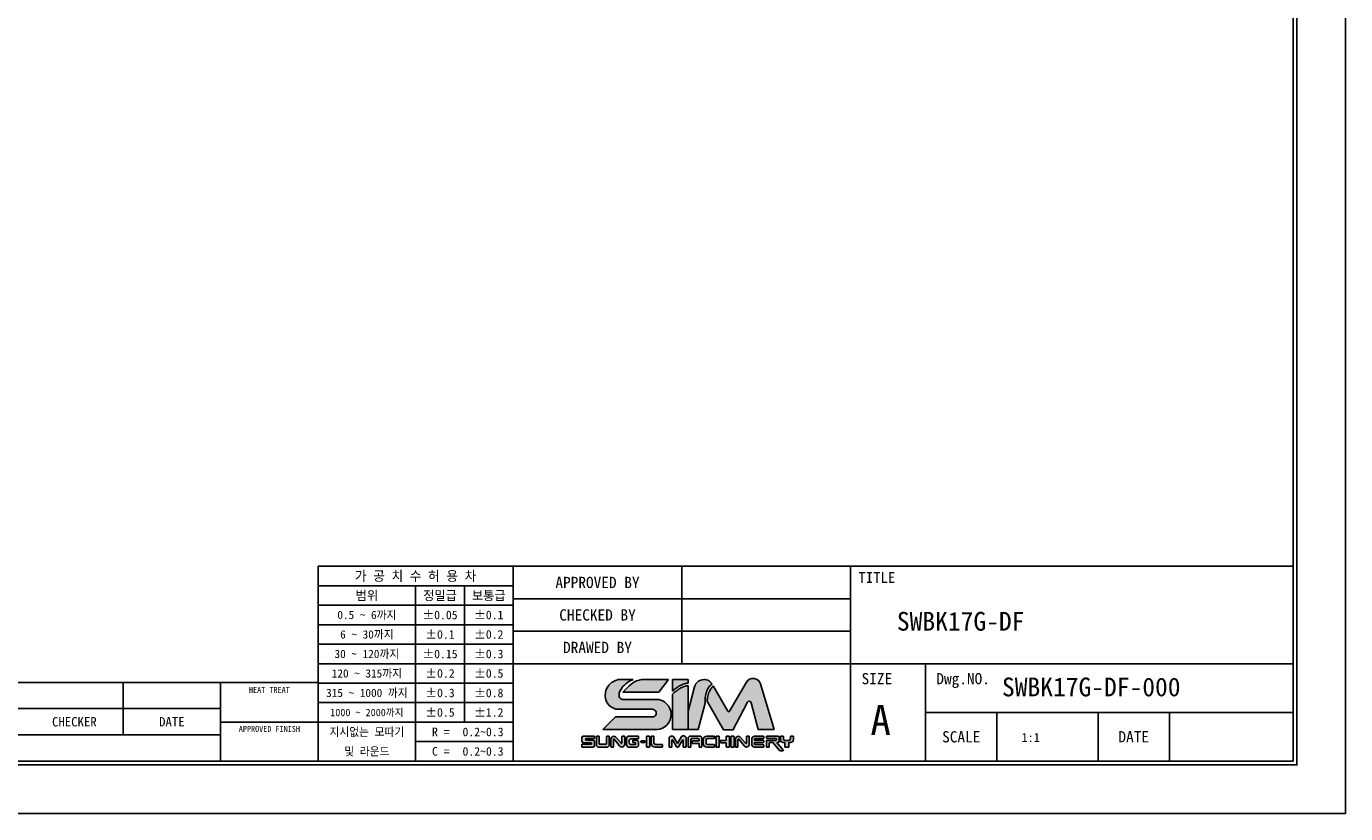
# Model space of a CAD drawing. Header units: millimetres. Extents: x -29 to 5648, y -387 to 3949.
# Tile 3 of 5: x 264 to 646, y 0 to 229. Entities that reach past the tile are written whole.
import ezdxf
from ezdxf.enums import TextEntityAlignment as Align

# ---------------------------------------------------------------- set-up
doc = ezdxf.new("R2010")
doc.units = ezdxf.units.MM
doc.layers.get('0').update_dxf_attribs({"linetype": 'CONTINUOUS'})
doc.layers.add('5', color=7, linetype='CONTINUOUS')
doc.layers.add('7', color=7, linetype='CONTINUOUS')

# ---------------------------------------------------------------- blocks, each defined once
blk = doc.blocks.new('란표제')
h = blk.add_hatch(color=150)
h.dxf.hatch_style = 1
edge = h.paths.add_edge_path()
edge.add_spline(control_points=[(269.4313514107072, 21.23682854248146), (269.6359798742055, 21.41891288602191), (270.0327252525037, 21.7719484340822), (270.7280603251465, 22.18750380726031), (271.4106727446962, 22.51924857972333), (271.9007036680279, 22.60265436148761), (272.1147233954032, 22.63908161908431)], knot_values=[0, 0, 0, 0, 0.6304310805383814, 1.222315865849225, 1.865724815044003, 2.364625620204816, 2.364625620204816, 2.364625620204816, 2.364625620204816], degree=3, periodic=0)
edge.add_line((272.1147233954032, 22.63908161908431), (272.1147233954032, 23.23741673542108))
edge.add_line((272.1147233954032, 23.23741673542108), (269.4313514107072, 23.23741673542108))
edge.add_line((269.4313514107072, 23.23741673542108), (269.4313514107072, 21.23682854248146))
edge = h.paths.add_edge_path()
edge.add_spline(control_points=[(272.1147233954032, 22.22357291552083), (271.8960154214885, 22.17327034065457), (271.4034488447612, 22.0599806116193), (270.715909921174, 21.71275165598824), (270.0397629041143, 21.25956616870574), (269.6376071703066, 20.9094133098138), (269.4313514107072, 20.72982854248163)], knot_values=[0, 0, 0, 0, 0.5164407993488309, 1.163110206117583, 1.761888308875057, 2.392319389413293, 2.392319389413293, 2.392319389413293, 2.392319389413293], degree=3, periodic=0)
edge.add_line((269.4313514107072, 20.72982854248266), (269.4313514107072, 14.56964083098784))
edge.add_line((269.4313514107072, 14.56964083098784), (272.1147233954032, 14.56964083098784))
edge.add_line((272.1147233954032, 14.56964083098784), (272.1147233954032, 22.22357291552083))
edge = h.paths.add_edge_path()
edge.add_line((267.0830865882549, 19.76878435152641), (260.734030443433, 19.76878435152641))
edge.add_spline(control_points=[(260.7340304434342, 19.76878435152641), (260.6304282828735, 19.80046622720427), (260.3773761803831, 19.87785037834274), (260.0993263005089, 20.3834271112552), (260.187756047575, 21.0896081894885), (260.7314099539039, 21.92713840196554), (261.4878621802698, 22.76627762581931), (262.2797090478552, 23.09358528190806), (262.6276767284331, 23.23741673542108)], knot_values=[0, 0, 0, 0, 0.2433595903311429, 0.5944147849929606, 1.213183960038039, 1.789398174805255, 2.88702788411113, 3.747486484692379, 3.747486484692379, 3.747486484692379, 3.747486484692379], degree=3, periodic=0)
edge.add_line((262.6276767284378, 23.23741673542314), (259.9686972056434, 23.23741673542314))
edge.add_spline(control_points=[(259.9686972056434, 23.23741673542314), (259.6776716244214, 23.12786400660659), (259.0262061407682, 22.88262844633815), (258.0427933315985, 22.05524221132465), (257.6589013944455, 20.72241547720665), (257.8905376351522, 19.4262980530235), (258.4932930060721, 18.63992786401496), (259.0387723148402, 18.37393810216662), (259.2361936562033, 18.2776703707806)], knot_values=[0, 0, 0, 0, 0.550739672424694, 1.232839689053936, 2.19963066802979, 2.850121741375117, 3.513003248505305, 3.888995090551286, 3.888995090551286, 3.888995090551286, 3.888995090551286], degree=3, periodic=0)
edge.add_arc((260.0206695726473, 19.77456633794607), 1.689999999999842, 242.3423855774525, 270.0000000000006)
edge.add_line((260.0206695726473, 18.08456633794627), (265.933220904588, 18.08456633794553))
edge.add_arc((265.933220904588, 17.41949662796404), 0.6650697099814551, 270.18688939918, 90, ccw=False)
edge.add_line((265.9353902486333, 16.75443045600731), (259.548431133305, 16.75443045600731))
edge.add_line((259.548431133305, 16.75443045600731), (257.3636415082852, 14.56964083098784))
edge.add_line((257.3636415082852, 14.56964083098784), (266.2319154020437, 14.56964083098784))
edge.add_arc((266.5395411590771, 17.18852423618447), 2.636889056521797, 263.3004820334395, 78.10426637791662)
edge = h.paths.add_edge_path(flags=17)
edge.add_spline(control_points=[(264.0618412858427, 23.23741673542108), (263.7695622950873, 23.17538582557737), (262.9649864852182, 23.00462921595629), (261.8692366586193, 22.18236333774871), (261.1771816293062, 21.42409186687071), (260.8344419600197, 21.04855856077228)], knot_values=[0, 0, 0, 0, 0.6846043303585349, 1.884555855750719, 3.061918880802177, 3.061918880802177, 3.061918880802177, 3.061918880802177], degree=3, periodic=0)
edge.add_line((260.8344419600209, 21.04855856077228), (267.0300266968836, 21.04855856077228))
edge.add_line((267.0300266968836, 21.04855856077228), (268.7149674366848, 23.23741673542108))
edge.add_line((268.7149674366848, 23.23741673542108), (264.0618412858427, 23.23741673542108))
h = blk.add_hatch(color=8)
h.dxf.hatch_style = 1
edge = h.paths.add_edge_path()
edge.add_spline(control_points=[(275.0627256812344, 19.1589791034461), (275.0773552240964, 19.57794386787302), (275.1025993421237, 20.30089167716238), (275.3125840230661, 21.24983197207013), (275.7149129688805, 21.97049305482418), (276.082664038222, 22.32534979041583), (276.2775094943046, 22.51336344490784)], knot_values=[0, 0, 0, 0, 0.7435831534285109, 1.283095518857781, 1.707763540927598, 2.186317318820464, 2.186317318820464, 2.186317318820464, 2.186317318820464], degree=3, periodic=0)
edge.add_arc((274.8821637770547, 21.55989067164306), 1.690000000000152, 34.34572044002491, 164.999999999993)
edge.add_line((273.2497491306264, 21.99729485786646), (272.1147233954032, 17.76132114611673))
edge.add_line((272.1147233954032, 17.76132114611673), (272.1147233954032, 14.56964083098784))
edge.add_line((272.1147233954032, 14.56964083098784), (273.8922549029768, 14.56964083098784))
edge.add_line((273.8922549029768, 14.56964083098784), (275.0538491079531, 18.90476942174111))
edge.add_spline(control_points=[(275.0538491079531, 18.90476942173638), (275.0568079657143, 18.98950598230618), (275.0597668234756, 19.07424254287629), (275.0627256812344, 19.1589791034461)], knot_values=[2.186317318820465, 2.186317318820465, 2.186317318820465, 2.186317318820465, 2.336708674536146, 2.336708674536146, 2.336708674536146, 2.336708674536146], degree=3, periodic=0)
edge = h.paths.add_edge_path()
edge.add_arc((282.7153299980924, 19.15023052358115), 0.3379999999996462, 14.999999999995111, 152.0936797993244, ccw=False)
edge.add_line((283.0418129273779, 19.23771136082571), (284.2856565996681, 14.59562357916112))
edge.add_line((284.2856565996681, 14.59562357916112), (287.0312419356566, 14.59562357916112))
edge.add_line((287.0312419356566, 14.59562357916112), (284.698741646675, 22.48208966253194))
edge.add_arc((283.4022573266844, 22.0986416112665), 1.352000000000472, 16.47610349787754, 150.0000000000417)
edge.add_line((282.2313909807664, 22.77464161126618), (279.328189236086, 17.74614868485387))
edge.add_arc((279.1818309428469, 17.83064868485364), 0.1689999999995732, 210.0000000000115, 330.00000000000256, ccw=False)
edge.add_line((279.0354726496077, 17.74614868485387), (276.4997684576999, 22.13811717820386))
edge.add_spline(control_points=[(276.4997684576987, 22.13811717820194), (276.3465195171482, 21.96972988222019), (276.0439022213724, 21.63721921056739), (275.6848775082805, 20.95838757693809), (275.5056859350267, 20.21422517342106), (275.4438638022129, 19.68005989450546), (275.4178006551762, 19.4548650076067)], knot_values=[0, 0, 0, 0, 0.523800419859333, 1.034337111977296, 1.752334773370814, 2.275651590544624, 2.275651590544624, 2.275651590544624, 2.275651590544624], degree=3, periodic=0)
edge.add_arc((275.3365080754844, 19.30670119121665), 0.1690000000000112, 30.00000000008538, 61.24788174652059, ccw=False)
edge.add_line((275.4828663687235, 19.39120119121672), (278.275008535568, 14.55506909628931))
edge.add_line((278.275008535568, 14.55506909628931), (279.8991915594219, 14.55506909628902))
edge.add_line((279.8991915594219, 14.55506909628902), (282.4166346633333, 19.30842375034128))
h = blk.add_hatch(color=150)
h.dxf.hatch_style = 1
h.paths.add_polyline_path([(255.8918496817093, 12.49001531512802, 0.4142135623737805), (255.6383496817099, 12.74351531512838), (254.4359279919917, 12.74351531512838, -0.4142135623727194), (254.3514279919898, 12.8280153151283), (254.3514279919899, 12.93313653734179, -0.4142135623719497), (254.4359279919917, 13.01763653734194), (255.8918496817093, 13.01763653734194), (255.8918496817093, 13.45026974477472), (253.9892572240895, 13.45026974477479, 0.4142135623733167), (253.7357572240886, 13.19676974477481), (253.7357572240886, 12.54712844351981, 0.4142135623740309), (253.9892572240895, 12.29362844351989), (255.3256614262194, 12.29362844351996, -0.4142135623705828), (255.4101614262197, 12.2091284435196), (255.4101614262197, 12.10882920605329, -0.4142135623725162), (255.3256614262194, 12.02432920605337), (253.7113647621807, 12.02432920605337), (253.7113647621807, 11.49943248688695), (255.6383496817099, 11.49943248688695, 0.4142135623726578), (255.8918496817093, 11.75293248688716)])
h.paths.add_polyline_path([(265.4913498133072, 13.34837791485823, 0.4142135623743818), (265.4068498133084, 13.43287791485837), (265.0227749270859, 13.43287791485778, 0.4142135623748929), (264.9382749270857, 13.34837791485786), (264.9382749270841, 11.60814308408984, 0.4142135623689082), (265.0227749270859, 11.52364308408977), (265.4068498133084, 11.52364308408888, 0.4142135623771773), (265.4913498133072, 11.6081430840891)])
h.paths.add_polyline_path([(269.3149947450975, 12.69271470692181, -0.7673269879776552), (269.4726738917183, 12.73496470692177), (270.1476377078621, 11.56589308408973, 0.2679491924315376), (270.2208168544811, 11.52364308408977), (270.3886929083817, 11.52364308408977, 0.2679491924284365), (270.4618720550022, 11.56589308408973), (271.136835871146, 12.73496470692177, -0.7673269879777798), (271.2945150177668, 12.69271470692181), (271.2945150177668, 11.60814308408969, 0.414213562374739), (271.3790150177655, 11.52364308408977), (271.6874683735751, 11.52364308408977, 0.4142135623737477), (271.7719683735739, 11.60814308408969), (271.7719683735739, 13.14150117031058, 0.5572135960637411), (270.9835726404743, 13.35275117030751), (270.3047548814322, 12.17700432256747), (269.6259371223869, 13.35275117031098, 0.5198906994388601), (268.8375413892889, 13.14150117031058), (268.8375413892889, 11.60814308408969, 0.4142135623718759), (268.9220413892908, 11.52364308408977), (269.2304947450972, 11.52364308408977, 0.4142135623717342), (269.3149947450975, 11.60814308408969)])
h = blk.add_hatch(color=251)
h.dxf.hatch_style = 1
h.paths.add_polyline_path([(264.6369999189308, 12.54995020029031, 0.4142135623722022), (264.552499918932, 12.63445020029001), (264.0281001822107, 12.63445020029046, 0.4142135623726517), (263.9436001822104, 12.54995020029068), (263.9436001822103, 12.39560813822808, 0.4142135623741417), (264.0281001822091, 12.31110813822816), (264.552499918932, 12.3111081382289, 0.4142135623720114), (264.6369999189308, 12.39560813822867)])
h.paths.add_polyline_path([(258.4601998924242, 11.92193248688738), (258.4601998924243, 13.36576974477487, 0.4142135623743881), (258.3756998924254, 13.45026974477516), (258.0906228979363, 13.45026974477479, 0.4142135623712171), (258.0061228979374, 13.36576974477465), (258.0061228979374, 12.18747393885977, -0.4142135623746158), (257.8371228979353, 12.01847393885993), (256.8846107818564, 12.01847393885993, -0.4142135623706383), (256.7156107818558, 12.18747393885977), (256.7156107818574, 13.36576974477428, 0.414213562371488), (256.6311107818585, 13.45026974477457), (256.3251870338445, 13.45026974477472, 0.4142135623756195), (256.2406870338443, 13.36576974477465), (256.2406870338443, 11.92193248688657, 0.4142135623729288), (256.6631870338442, 11.4994324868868), (258.0376998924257, 11.49943248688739, 0.4142135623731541)])
h.paths.add_polyline_path([(261.1488024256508, 12.0448363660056), (261.1488024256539, 13.36576974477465, 0.4142135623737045), (261.064302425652, 13.45026974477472), (260.7360734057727, 13.45026974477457, 0.4142135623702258), (260.6515734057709, 13.36576974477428), (260.6515734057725, 12.24481650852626, -0.7053166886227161), (260.5016056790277, 12.19139154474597), (259.6575188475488, 13.22574781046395, 0.7053166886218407), (258.757712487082, 12.90519802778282), (258.7577124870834, 11.58393248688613, 0.4142135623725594), (258.8422124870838, 11.49943248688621), (259.0973144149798, 11.49943248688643, 0.4142135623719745), (259.1818144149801, 11.58393248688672), (259.1818144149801, 12.87627755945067, -0.7182104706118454), (259.3335723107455, 12.92743052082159), (260.2382550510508, 11.73791859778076, 0.7182104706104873)])
h.paths.add_polyline_path([(263.5382578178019, 11.92193248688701), (263.5382578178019, 12.31768943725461, 0.4142135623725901), (263.1157578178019, 12.74018943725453), (262.6233206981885, 12.74018943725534, 0.4142135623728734), (262.5388206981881, 12.65568943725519), (262.5388206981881, 12.3999134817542, 0.4142135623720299), (262.6233206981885, 12.31541348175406), (262.9553217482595, 12.31541348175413, -0.4142135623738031), (263.0398217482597, 12.23091348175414), (263.0398217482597, 12.06617401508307, -0.4142135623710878), (262.9553217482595, 11.9816740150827), (262.2414599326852, 11.9816740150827, -0.4142135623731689), (261.903459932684, 12.31967401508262), (261.903459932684, 12.54779928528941, -0.4142135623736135), (262.325959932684, 12.97029928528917), (263.4537578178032, 12.9702992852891, 0.414213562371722), (263.5382578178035, 13.05479928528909), (263.5382578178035, 13.36576974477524, 0.4142135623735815), (263.4537578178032, 13.45026974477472), (261.8935343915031, 13.45026974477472, 0.414213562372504), (261.4710343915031, 13.02776974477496), (261.4710343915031, 11.92193248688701, 0.4142135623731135), (261.8935343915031, 11.49943248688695), (263.1157578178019, 11.49943248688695, 0.4142135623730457)])
h.paths.add_polyline_path([(267.686365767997, 11.92748730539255, 0.4142135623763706), (267.6018657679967, 12.01198730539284), (266.4686991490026, 12.01198730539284, -0.414213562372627), (266.2151991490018, 12.26548730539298), (266.2151991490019, 13.34837791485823, 0.4142135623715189), (266.1306991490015, 13.43287791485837), (265.8297345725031, 13.43287791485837, 0.4142135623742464), (265.7452345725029, 13.34837791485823), (265.7452345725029, 12.19964308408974, 0.4142135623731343), (266.4212345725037, 11.52364308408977), (267.6018657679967, 11.52364308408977, 0.4142135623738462), (267.686365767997, 11.60814308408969)])
h.paths.add_polyline_path([(272.6031511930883, 12.77084332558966, -0.4142135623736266), (272.8566511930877, 13.02434332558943), (273.7719485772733, 13.02434332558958, -0.4142135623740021), (274.0254485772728, 12.77084332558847), (274.0254485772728, 12.60578891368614), (272.8978494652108, 12.60578891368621, 0.4142135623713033), (272.8133494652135, 12.52128891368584), (272.8133494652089, 12.2275027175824, 0.4142135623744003), (272.8978494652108, 12.14300271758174), (274.0254485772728, 12.14300271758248), (274.0254485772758, 11.60814308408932, 0.414213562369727), (274.1099485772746, 11.52364308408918), (274.4089681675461, 11.5236430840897, 0.4142135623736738), (274.493468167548, 11.60814308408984), (274.493468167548, 13.09487791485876, 0.4142135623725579), (274.1554681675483, 13.43287791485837), (272.4765440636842, 13.43287791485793, 0.4142135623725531), (272.1385440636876, 13.09487791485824), (272.1385440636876, 11.60814308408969, 0.4142135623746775), (272.2230440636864, 11.52364308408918), (272.518651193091, 11.52364308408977, 0.4142135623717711), (272.6031511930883, 11.60814308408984)])
h.paths.add_polyline_path([(276.7035665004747, 11.89577780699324, 0.4142135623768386), (276.6190665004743, 11.98027780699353), (275.489626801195, 11.9802778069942, -0.4142135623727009), (275.2361268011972, 12.23377780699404), (275.2361268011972, 12.7733856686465, -0.4142135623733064), (275.489626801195, 13.02688566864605), (276.6190665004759, 13.02688566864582, 0.414213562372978), (276.7035665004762, 13.11138566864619), (276.7035665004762, 13.34837791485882, 0.4142135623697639), (276.6190665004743, 13.43287791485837), (275.4024355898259, 13.43287791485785, 0.4142135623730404), (274.7264355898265, 12.75687791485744), (274.7264355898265, 12.19964308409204, 0.4142135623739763), (275.4024355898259, 11.52364308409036), (276.6190665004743, 11.52364308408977, 0.4142135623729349), (276.7035665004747, 11.60814308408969)])
h.paths.add_polyline_path([(277.5403531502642, 13.34837791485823, 0.4142135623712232), (277.4558531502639, 13.43287791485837), (277.071778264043, 13.43287791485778, 0.4142135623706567), (276.9872782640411, 13.34837791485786), (276.9872782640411, 11.60814308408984, 0.4142135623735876), (277.0717782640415, 11.52364308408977), (277.4558531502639, 11.52364308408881, 0.4142135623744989), (277.5403531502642, 11.6081430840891)])
h.paths.add_polyline_path([(279.2992845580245, 13.34837791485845, 0.414213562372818), (279.2147845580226, 13.43287791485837), (278.8307096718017, 13.43287791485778, 0.4142135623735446), (278.7462096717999, 13.34837791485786), (278.7462096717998, 12.79193278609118, -0.4142135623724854), (278.6617096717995, 12.70743278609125), (277.7792291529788, 12.70743278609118, 0.4142135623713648), (277.6947291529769, 12.62293278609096), (277.6947291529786, 12.37646408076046, 0.4142135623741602), (277.7792291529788, 12.29196408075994), (278.6617096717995, 12.29196408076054, -0.4142135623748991), (278.7462096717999, 12.20746408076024), (278.7462096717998, 11.60814308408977, 0.4142135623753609), (278.8307096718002, 11.52364308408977), (279.2147845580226, 11.52364308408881, 0.4142135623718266), (279.2992845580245, 11.6081430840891)])
h.paths.add_polyline_path([(280.1012012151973, 13.34837791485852, 0.414213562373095), (280.0167012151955, 13.43287791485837), (279.6326263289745, 13.43287791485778, 0.4142135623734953), (279.5481263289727, 13.34837791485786), (279.5481263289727, 11.60814308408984, 0.414213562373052), (279.632626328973, 11.52364308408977), (280.0167012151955, 11.52364308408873, 0.4142135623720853), (280.1012012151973, 11.6081430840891)])
h.paths.add_polyline_path([(281.2413105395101, 13.2257478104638, 0.7053166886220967), (280.3415041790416, 12.90519802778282), (280.3415041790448, 11.58393248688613, 0.4142135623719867), (280.4260041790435, 11.49943248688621), (280.6811061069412, 11.49943248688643, 0.4142135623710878), (280.7656061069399, 11.58393248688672), (280.7656061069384, 12.87627755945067, -0.7182104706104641), (280.9173640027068, 12.92743052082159), (281.8220467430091, 11.73791859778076, 0.7182104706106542), (282.7325941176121, 12.0448363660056), (282.7325941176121, 13.36576974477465, 0.4142135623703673), (282.6480941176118, 13.45026974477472), (282.319865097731, 13.45026974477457, 0.4142135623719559), (282.2353650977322, 13.36576974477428), (282.2353650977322, 12.24481650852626, -0.7053166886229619), (282.0853973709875, 12.19139154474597)])
h.paths.add_polyline_path([(285.2465399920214, 13.34837791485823, 0.414213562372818), (285.1620399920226, 13.43287791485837), (283.6221923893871, 13.43287791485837, 0.414213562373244), (283.1996923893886, 13.01037791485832), (283.1996923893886, 11.94614308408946, 0.4142135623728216), (283.6221923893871, 11.52364308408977), (285.1620399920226, 11.52364308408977, 0.4142135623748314), (285.2465399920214, 11.60814308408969), (285.2465399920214, 11.88650074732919, 0.4142135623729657), (285.1620399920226, 11.97100074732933), (283.712613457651, 11.97100074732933, -0.4142135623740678), (283.6281134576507, 12.05550074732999), (283.6281134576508, 12.26963683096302, -0.4142135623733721), (283.7126134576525, 12.35413683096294), (285.1620399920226, 12.35413683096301, 0.4142135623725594), (285.2465399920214, 12.43863683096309), (285.2465399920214, 12.64687567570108, 0.4142135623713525), (285.1620399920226, 12.73137567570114), (283.7126134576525, 12.73137567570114, -0.4142135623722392), (283.6281134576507, 12.81587567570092), (283.6281134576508, 12.94159305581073, -0.4142135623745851), (283.712613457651, 13.02609305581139), (285.1620399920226, 13.02609305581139, 0.4142135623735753), (285.2465399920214, 13.11059305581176)])
h.paths.add_polyline_path([(287.9367704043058, 13.17937791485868, 0.4142135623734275), (287.6832704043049, 13.43287791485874), (285.7858523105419, 13.43287791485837, 0.4142135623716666), (285.7013523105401, 13.34837791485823), (285.70135231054, 13.13880807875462, 0.4142135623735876), (285.7858523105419, 13.05430807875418), (287.3438020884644, 13.0543080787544, -0.4142135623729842), (287.4283020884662, 12.96980807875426), (287.4283020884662, 12.78855795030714, -0.4142135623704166), (287.3438020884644, 12.70405795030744), (285.7858523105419, 12.70405795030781, 0.4142135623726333), (285.7013523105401, 12.61955795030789), (285.7013523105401, 11.60814308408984, 0.4142135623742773), (285.7858523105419, 11.52364308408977), (286.1203941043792, 11.52364308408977, 0.4142135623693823), (286.2048941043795, 11.60814308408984), (286.2048941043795, 12.23851556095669, -0.4142135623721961), (286.2893941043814, 12.32301556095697), (286.819905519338, 12.32301556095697), (288.0190716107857, 10.89390506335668, 0.2216946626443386), (288.0838023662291, 10.86372061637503), (288.5418862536, 10.86372061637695, 0.6370702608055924), (288.6066170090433, 11.00253616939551), (287.4986032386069, 12.32301556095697), (287.6832704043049, 12.32301556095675, 0.4142135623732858), (287.9367704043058, 12.57651556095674)])
h.paths.add_polyline_path([(290.3760742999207, 12.83001556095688), (290.3760742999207, 13.3483779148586, 0.4142135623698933), (290.2915742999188, 13.43287791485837), (289.9447103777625, 13.43287791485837, 0.4142135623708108), (289.8602103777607, 13.34837791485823), (289.8602103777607, 12.95755795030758, -0.4142135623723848), (289.6067103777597, 12.7040579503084), (288.89774458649, 12.70405795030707, -0.4142135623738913), (288.6442445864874, 12.95755795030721), (288.6442445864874, 13.34837791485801, 0.4142135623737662), (288.5597445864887, 13.43287791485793), (288.2128806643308, 13.43287791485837, 0.4142135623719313), (288.128380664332, 13.34837791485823), (288.128380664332, 12.83001556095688, 0.4142135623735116), (288.6353806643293, 12.32301556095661), (289.8690742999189, 12.32301556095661, 0.4142135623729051)])
h.paths.add_polyline_path([(289.60736216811, 12.32301556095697), (288.8774100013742, 12.32301556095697), (288.8774100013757, 11.60814308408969, 0.4142135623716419), (288.961910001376, 11.52364308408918), (289.5228621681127, 11.52364308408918, 0.41421356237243), (289.6073621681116, 11.60814308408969)])
for p, q in [((262.6276767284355, 23.23741673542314), (259.9686972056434, 23.23741673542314)), ((268.7149674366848, 23.23741673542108), (264.0618412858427, 23.23741673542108)), ((268.7149674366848, 23.23741673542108), (267.0300266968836, 21.04855856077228)), ((272.1147233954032, 23.23741673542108), (269.4313514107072, 23.23741673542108)), ((269.4313514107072, 21.23682854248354), (269.4313514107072, 23.23741673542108)), ((272.1147233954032, 22.63908161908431), (272.1147233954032, 23.23741673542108)), ((267.0300266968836, 21.04855856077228), (260.8344419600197, 21.04855856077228)), ((269.4313514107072, 14.56964083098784), (269.4313514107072, 20.72982854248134)), ((272.1147233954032, 14.56964083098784), (272.1147233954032, 22.22357291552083)), ((272.1147233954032, 17.76132114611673), (273.2497491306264, 21.99729485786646)), ((279.0354726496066, 17.74614868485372), (276.4997684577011, 22.13811717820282)), ((279.3281892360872, 17.74614868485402), (282.2313909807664, 22.77464161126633)), ((287.0312419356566, 14.59562357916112), (284.6987416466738, 22.48208966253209)), ((260.7340304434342, 19.76878435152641), (267.083086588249, 19.76878435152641)), ((273.8922549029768, 14.56964083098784), (275.0538491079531, 18.90476942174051)), ((275.4828663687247, 19.39120119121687), (278.275008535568, 14.55506909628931)), ((279.8658430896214, 14.49210159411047), (282.4166346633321, 19.30842375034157)), ((284.2856565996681, 14.59562357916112), (283.0418129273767, 19.23771136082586)), ((259.548431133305, 16.75443045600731), (257.3636415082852, 14.56964083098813)), ((259.548431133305, 16.75443045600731), (265.9310515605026, 16.75443045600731)), ((260.0206695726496, 18.08456633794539), (265.933220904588, 18.08456633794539)), ((257.3636415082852, 14.56964083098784), (266.2319154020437, 14.56964083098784)), ((269.4313514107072, 14.56964083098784), (272.1147233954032, 14.56964083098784)), ((272.1147233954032, 14.56964083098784), (273.8922549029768, 14.56964083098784)), ((278.275008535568, 14.55506909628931), (279.8658430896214, 14.55506909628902)), ((284.2856565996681, 14.59562357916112), (287.0312419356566, 14.59562357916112)), ((253.7113647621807, 11.49943248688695), (253.7113647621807, 12.02432920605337)), ((253.7113647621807, 12.02432920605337), (255.3256614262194, 12.02432920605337)), ((253.7113647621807, 11.49943248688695), (255.6383496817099, 11.49943248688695)), ((253.7357572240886, 12.54712844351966), (253.7357572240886, 13.19676974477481)), ((253.9892572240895, 13.45026974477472), (255.8918496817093, 13.45026974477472)), ((255.3256614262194, 12.29362844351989), (253.9892572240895, 12.29362844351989)), ((254.3514279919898, 12.93313653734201), (254.3514279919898, 12.8280153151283)), ((255.8918496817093, 13.01763653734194), (254.4359279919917, 13.01763653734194)), ((254.4359279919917, 12.74351531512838), (255.6383496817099, 12.74351531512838)), ((255.4101614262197, 12.10882920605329), (255.4101614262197, 12.20912844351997)), ((255.8918496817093, 13.41828104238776), (255.8918496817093, 13.01763653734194)), ((255.8918496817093, 12.49001531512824), (255.8918496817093, 11.75293248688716)), ((256.2406870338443, 13.36576974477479), (256.2406870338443, 11.92193248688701)), ((256.6311107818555, 13.45026974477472), (256.3251870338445, 13.45026974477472)), ((258.0376998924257, 11.49943248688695), (256.6631870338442, 11.49943248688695)), ((256.7156107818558, 12.18747393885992), (256.7156107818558, 13.36576974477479)), ((257.8371228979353, 12.01847393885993), (256.8846107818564, 12.01847393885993)), ((258.0061228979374, 13.36576974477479), (258.0061228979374, 12.18747393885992)), ((258.3756998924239, 13.45026974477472), (258.0906228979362, 13.45026974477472)), ((258.4601998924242, 13.36576974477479), (258.4601998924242, 11.92193248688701)), ((258.7577124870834, 11.58393248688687), (258.7577124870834, 12.90519802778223)), ((258.8422124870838, 11.49943248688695), (259.0973144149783, 11.49943248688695)), ((259.1818144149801, 11.58393248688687), (259.1818144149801, 12.87627755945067)), ((259.3335723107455, 12.92743052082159), (260.2382550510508, 11.73791859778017)), ((259.6575188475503, 13.22574781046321), (260.5016056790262, 12.1913915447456)), ((260.6515734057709, 13.36576974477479), (260.6515734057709, 12.24481650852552)), ((261.064302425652, 13.45026974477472), (260.7360734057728, 13.45026974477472)), ((261.1488024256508, 13.36576974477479), (261.1488024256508, 12.04483636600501)), ((261.4710343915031, 13.02776974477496), (261.4710343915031, 11.92193248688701)), ((263.4537578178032, 13.45026974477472), (261.8935343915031, 13.45026974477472)), ((261.8935343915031, 11.49943248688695), (263.1157578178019, 11.49943248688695)), ((261.903459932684, 12.54779928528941), (261.903459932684, 12.31967401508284)), ((262.2414599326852, 11.9816740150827), (262.9553217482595, 11.9816740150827)), ((263.4537578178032, 12.97029928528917), (262.325959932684, 12.97029928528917)), ((262.5388206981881, 12.39991348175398), (262.5388206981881, 12.65568943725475)), ((262.6233206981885, 12.74018943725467), (263.1157578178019, 12.74018943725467)), ((262.9553217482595, 12.31541348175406), (262.6233206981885, 12.31541348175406)), ((263.0398217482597, 12.06617401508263), (263.0398217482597, 12.23091348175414)), ((263.5382578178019, 13.36576974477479), (263.5382578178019, 13.05479928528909)), ((263.5382578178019, 13.36576974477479), (263.5382578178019, 13.05479928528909)), ((263.5382578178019, 11.92193248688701), (263.5382578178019, 12.31768943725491)), ((263.9436001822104, 12.54995020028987), (263.9436001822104, 12.39560813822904)), ((264.0281001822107, 12.63445020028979), (264.552499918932, 12.63445020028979)), ((264.552499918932, 12.31110813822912), (264.0281001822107, 12.31110813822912)), ((264.6369999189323, 12.54995020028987), (264.6369999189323, 12.39560813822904)), ((264.9382749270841, 13.34837791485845), (264.9382749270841, 11.60814308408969)), ((265.0227749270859, 13.43287791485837), (265.4068498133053, 13.43287791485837)), ((265.0227749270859, 11.52364308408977), (265.4068498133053, 11.52364308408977)), ((265.4913498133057, 13.34837791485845), (265.4913498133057, 11.60814308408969)), ((265.7452345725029, 13.34837791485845), (265.7452345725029, 12.19964308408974)), ((266.1306991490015, 13.43287791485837), (265.8297345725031, 13.43287791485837)), ((266.2151991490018, 12.26548730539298), (266.2151991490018, 13.34837791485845)), ((266.4212345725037, 11.52364308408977), (267.6018657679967, 11.52364308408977)), ((267.6018657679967, 12.01198730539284), (266.4686991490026, 12.01198730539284)), ((267.686365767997, 11.60814308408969), (267.686365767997, 11.92748730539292)), ((268.8375413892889, 13.14150117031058), (268.8375413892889, 11.60814308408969)), ((268.9220413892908, 11.52364308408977), (269.2304947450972, 11.52364308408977)), ((269.3149947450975, 11.60814308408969), (269.3149947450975, 12.69271470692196)), ((269.4726738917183, 12.73496470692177), (270.1476377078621, 11.56589308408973)), ((269.6259371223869, 13.35275117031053), (270.3047548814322, 12.17700432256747)), ((270.2208168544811, 11.52364308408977), (270.3886929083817, 11.52364308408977)), ((270.9835726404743, 13.35275117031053), (270.3047548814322, 12.17700432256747)), ((271.136835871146, 12.73496470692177), (270.4618720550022, 11.56589308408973)), ((271.2945150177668, 11.60814308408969), (271.2945150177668, 12.69271470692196)), ((271.3790150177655, 11.52364308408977), (271.6874683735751, 11.52364308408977)), ((271.7719683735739, 13.14150117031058), (271.7719683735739, 11.60814308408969)), ((272.1385440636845, 13.09487791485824), (272.1385440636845, 11.60814308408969)), ((272.2230440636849, 11.52364308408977), (272.518651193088, 11.52364308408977)), ((274.1554681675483, 13.43287791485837), (272.4765440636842, 13.43287791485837)), ((272.6031511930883, 11.60814308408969), (272.6031511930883, 12.77084332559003)), ((272.8133494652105, 12.52128891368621), (272.8133494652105, 12.2275027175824)), ((273.7719485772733, 13.02434332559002), (272.8566511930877, 13.02434332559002)), ((272.8978494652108, 12.60578891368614), (274.0254485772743, 12.60578891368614)), ((272.8978494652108, 12.14300271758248), (274.0254485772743, 12.14300271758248)), ((274.0254485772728, 12.60578891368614), (274.0254485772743, 12.77084332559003)), ((274.0254485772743, 11.60814308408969), (274.0254485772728, 12.14300271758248)), ((274.4089681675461, 11.52364308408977), (274.1099485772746, 11.52364308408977)), ((274.4934681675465, 13.09487791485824), (274.4934681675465, 11.60814308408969)), ((274.7264355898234, 12.19964308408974), (274.7264355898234, 12.7568779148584)), ((275.2361268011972, 12.77338566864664), (275.2361268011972, 12.23377780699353)), ((276.6190665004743, 13.43287791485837), (275.4024355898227, 13.43287791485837)), ((275.4024355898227, 11.52364308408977), (276.6190665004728, 11.52364308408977)), ((276.6190665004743, 13.02688566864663), (275.489626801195, 13.02688566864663)), ((276.6190665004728, 11.98027780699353), (275.489626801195, 11.98027780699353)), ((276.7035665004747, 13.11138566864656), (276.7035665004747, 13.34837791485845)), ((276.7035665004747, 11.60814308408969), (276.7035665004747, 11.89577780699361)), ((276.9872782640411, 13.34837791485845), (276.9872782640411, 11.60814308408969)), ((277.0717782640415, 13.43287791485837), (277.4558531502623, 13.43287791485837)), ((277.0717782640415, 11.52364308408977), (277.4558531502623, 11.52364308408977)), ((277.5403531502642, 13.34837791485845), (277.5403531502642, 11.60814308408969)), ((277.6947291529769, 12.62293278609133), (277.6947291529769, 12.37646408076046)), ((277.7792291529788, 12.70743278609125), (278.6617096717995, 12.70743278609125)), ((277.7792291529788, 12.29196408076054), (278.6617096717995, 12.29196408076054)), ((278.7462096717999, 12.79193278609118), (278.7462096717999, 13.34837791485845)), ((278.7462096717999, 12.20746408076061), (278.7462096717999, 11.60814308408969)), ((278.8307096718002, 13.43287791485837), (279.2147845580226, 13.43287791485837)), ((278.8307096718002, 11.52364308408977), (279.2147845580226, 11.52364308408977)), ((279.2992845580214, 13.34837791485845), (279.2992845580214, 11.60814308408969)), ((279.5481263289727, 13.34837791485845), (279.5481263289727, 11.60814308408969)), ((279.632626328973, 13.43287791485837), (280.0167012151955, 13.43287791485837)), ((279.632626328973, 11.52364308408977), (280.0167012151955, 11.52364308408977)), ((280.1012012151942, 13.34837791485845), (280.1012012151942, 11.60814308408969)), ((280.3415041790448, 11.58393248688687), (280.3415041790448, 12.90519802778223)), ((280.4260041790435, 11.49943248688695), (280.681106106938, 11.49943248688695)), ((280.7656061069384, 11.58393248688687), (280.7656061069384, 12.87627755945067)), ((280.9173640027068, 12.92743052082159), (281.8220467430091, 11.73791859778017)), ((281.2413105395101, 13.22574781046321), (282.085397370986, 12.1913915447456)), ((282.2353650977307, 13.36576974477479), (282.2353650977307, 12.24481650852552)), ((282.6480941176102, 13.45026974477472), (282.319865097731, 13.45026974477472)), ((282.7325941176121, 13.36576974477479), (282.7325941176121, 12.04483636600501)), ((283.1996923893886, 13.01037791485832), (283.1996923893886, 11.94614308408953)), ((283.6221923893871, 13.43287791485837), (285.1620399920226, 13.43287791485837)), ((285.1620399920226, 11.52364308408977), (283.6221923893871, 11.52364308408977)), ((283.6281134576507, 12.94159305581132), (283.6281134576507, 12.81587567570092)), ((283.6281134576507, 12.26963683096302), (283.6281134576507, 12.05550074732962)), ((285.1620399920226, 13.02609305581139), (283.712613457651, 13.02609305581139)), ((285.1620399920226, 12.73137567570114), (283.7126134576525, 12.73137567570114)), ((285.1620399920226, 12.35413683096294), (283.7126134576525, 12.35413683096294)), ((285.1620399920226, 11.97100074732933), (283.712613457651, 11.97100074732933)), ((285.2465399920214, 13.34837791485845), (285.2465399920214, 13.11059305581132)), ((285.2465399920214, 12.64687567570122), (285.2465399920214, 12.43863683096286)), ((285.2465399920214, 11.88650074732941), (285.2465399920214, 11.60814308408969)), ((285.7013523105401, 13.13880807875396), (285.7013523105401, 13.34837791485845)), ((285.7013523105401, 12.61955795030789), (285.7013523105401, 11.60814308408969)), ((285.7858523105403, 13.43287791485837), (287.6832704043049, 13.43287791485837)), ((285.7858523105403, 13.05430807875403), (287.3438020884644, 13.05430807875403)), ((285.7858523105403, 12.70405795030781), (287.3438020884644, 12.70405795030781)), ((286.1203941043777, 11.52364308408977), (285.7858523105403, 11.52364308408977)), ((286.2048941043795, 12.23851556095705), (286.2048941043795, 11.60814308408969)), ((286.2893941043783, 12.32301556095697), (286.819905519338, 12.32301556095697)), ((288.0190716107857, 10.89390506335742), (286.819905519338, 12.32301556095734)), ((287.4283020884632, 12.96980807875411), (287.4283020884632, 12.78855795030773)), ((287.4986032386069, 12.32301556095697), (287.6832704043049, 12.32301556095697)), ((288.6066170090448, 11.00253616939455), (287.4986032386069, 12.32301556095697)), ((287.9367704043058, 13.17937791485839), (287.9367704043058, 12.57651556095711)), ((288.128380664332, 13.34837791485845), (288.128380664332, 12.83001556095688)), ((288.5597445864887, 13.43287791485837), (288.2128806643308, 13.43287791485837)), ((288.8774100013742, 12.32301556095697), (288.6353806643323, 12.32301556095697)), ((288.6442445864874, 13.34837791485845), (288.6442445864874, 12.95755795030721)), ((288.8774100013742, 11.60814308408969), (288.8774100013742, 12.32301556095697)), ((289.6067103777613, 12.70405795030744), (288.8977445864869, 12.70405795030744)), ((289.5228621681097, 11.52364308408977), (288.961910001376, 11.52364308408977)), ((289.8690742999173, 12.32301556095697), (289.60736216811, 12.32301556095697)), ((289.60736216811, 11.60814308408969), (289.60736216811, 12.32301556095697)), ((289.8602103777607, 13.34837791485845), (289.8602103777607, 12.95755795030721)), ((289.9447103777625, 13.43287791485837), (290.2915742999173, 13.43287791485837)), ((290.3760742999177, 13.34837791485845), (290.3760742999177, 12.83001556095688)), ((288.5418862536, 10.86372061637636), (288.0838023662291, 10.86372061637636))]:
    blk.add_line(p, q)
for centre, radius, start, end in [((274.8821637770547, 21.55989067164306), 1.69, 34.34572044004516, 165.0000000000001), ((283.4022573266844, 22.09864161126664), 1.352, 16.476103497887, 149.9999999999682), ((266.5395411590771, 17.18852423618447), 2.636889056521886, 263.300482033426, 78.10426637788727), ((275.3365080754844, 19.30670119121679), 0.169, 30.00000000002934, 61.24788175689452), ((282.7153299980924, 19.150230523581), 0.338, 14.99999999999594, 152.0936797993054), ((260.0206695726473, 19.77456633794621), 1.69, 242.3423855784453, 270), ((265.933220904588, 17.41949662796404), 0.665069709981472, 269.8131105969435, 90), ((279.1818309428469, 17.8306486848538), 0.169, 210.0000000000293, 329.9999999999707), ((253.9892572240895, 13.19676974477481), 0.2535, 90, 180), ((253.9892572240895, 12.54712844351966), 0.2535, 180, 270), ((254.4359279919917, 12.93313653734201), 0.0845, 90, 180), ((254.4359279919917, 12.8280153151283), 0.0845, 180, 270), ((255.3256614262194, 12.20912844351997), 0.0845, 0, 90), ((255.3256614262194, 12.10882920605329), 0.0845, 270, 0), ((255.6383496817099, 12.49001531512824), 0.2535, 0, 90), ((255.6383496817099, 11.75293248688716), 0.2535, 270, 0), ((256.3251870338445, 13.36576974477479), 0.0845, 90, 180), ((256.6631870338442, 11.92193248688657), 0.4225, 180, 269.9999999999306), ((256.6311107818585, 13.36576974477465), 0.0845, 0, 90.00000000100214), ((256.8846107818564, 12.18747393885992), 0.169, 180, 270), ((257.8371228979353, 12.18747393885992), 0.169, 270, 0), ((258.0906228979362, 13.36576974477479), 0.0845, 90, 180), ((258.0376998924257, 11.92193248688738), 0.4225, 270.0000000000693, 0), ((258.3756998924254, 13.36576974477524), 0.0845, 0, 90.00000000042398), ((259.2647124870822, 12.90519802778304), 0.507, 39.21617813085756, 180), ((258.8422124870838, 11.58393248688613), 0.0845, 180, 270), ((259.0973144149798, 11.58393248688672), 0.0845, 269.9999999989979, 0), ((259.2663144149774, 12.87627755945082), 0.0845, 37.25478689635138, 180), ((260.641802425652, 12.0448363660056), 0.507, 217.2547868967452, 0), ((260.5670734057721, 12.24481650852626), 0.0845, 219.2161781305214, 0), ((260.7360734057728, 13.36576974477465), 0.0845, 90.00000000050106, 180), ((261.064302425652, 13.36576974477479), 0.0845, 0, 90.00000000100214), ((261.8935343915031, 13.02776974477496), 0.4225, 90, 180), ((261.8935343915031, 11.92193248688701), 0.4225, 180, 269.9999999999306), ((262.325959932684, 12.54779928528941), 0.4225, 90, 180), ((262.2414599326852, 12.31967401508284), 0.338, 180, 270), ((262.6233206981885, 12.65568943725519), 0.0845, 90, 180), ((262.6233206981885, 12.39991348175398), 0.0845, 180, 270), ((262.9553217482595, 12.23091348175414), 0.0845, 0, 90), ((262.9553217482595, 12.06617401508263), 0.0845, 270, 0), ((263.1157578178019, 12.31768943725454), 0.4225, 0, 90), ((263.1157578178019, 11.92193248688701), 0.4225, 270, 0), ((263.4537578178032, 13.36576974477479), 0.0845, 0, 90.00000000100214), ((263.4537578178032, 13.05479928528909), 0.0845, 269.9999999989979, 0), ((264.0281001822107, 12.54995020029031), 0.0845, 90, 180), ((264.0281001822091, 12.39560813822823), 0.0845, 180, 270.000000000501), ((264.552499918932, 12.54995020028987), 0.0845, 0, 90), ((264.552499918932, 12.39560813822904), 0.0845, 270, 0), ((265.0227749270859, 13.34837791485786), 0.0845, 90.00000000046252, 180), ((265.0227749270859, 11.60814308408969), 0.0845, 180, 270), ((265.4068498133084, 13.34837791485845), 0.0845, 0, 90.00000000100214), ((265.4068498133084, 11.6081430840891), 0.0845, 269.9999999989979, 0), ((265.8297345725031, 13.34837791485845), 0.0845, 90, 180), ((266.4212345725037, 12.19964308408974), 0.676, 180, 270), ((266.1306991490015, 13.34837791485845), 0.0845, 0, 90), ((266.4686991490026, 12.26548730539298), 0.2535, 180, 270), ((267.6018657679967, 11.92748730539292), 0.0845, 0, 90), ((267.6018657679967, 11.60814308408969), 0.0845, 270, 0), ((269.3058663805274, 12.97047997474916), 0.4985745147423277, 50.06099622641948, 159.9390037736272), ((268.9220413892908, 11.60814308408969), 0.0845, 180, 270), ((269.2304947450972, 11.60814308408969), 0.0845, 270, 0), ((269.3994947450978, 12.69271470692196), 0.0845, 30.00000000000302, 180), ((270.2208168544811, 11.60814308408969), 0.0845, 210.000000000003, 270), ((270.3886929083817, 11.60814308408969), 0.0845, 270, 329.999999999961), ((271.3124187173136, 13.00322997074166), 0.4799008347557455, 16.74570727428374, 133.2542927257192), ((271.210015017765, 12.69271470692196), 0.0845, 0, 149.999999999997), ((271.3790150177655, 11.60814308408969), 0.0845, 180, 270), ((271.6874683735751, 11.60814308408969), 0.0845, 270, 0), ((272.4765440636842, 13.09487791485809), 0.338, 90.00000000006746, 180), ((272.2230440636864, 11.60814308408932), 0.0845, 180, 269.9999999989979), ((272.518651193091, 11.60814308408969), 0.0845, 269.9999999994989, 0), ((272.8566511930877, 12.77084332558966), 0.2535, 90, 180), ((272.8978494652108, 12.52128891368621), 0.0845, 90.00000000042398, 180), ((272.8978494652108, 12.22750271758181), 0.0845, 180, 270.0000000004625), ((273.7719485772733, 12.77084332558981), 0.2535, 0, 89.9999999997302), ((274.1099485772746, 11.60814308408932), 0.0845, 180, 269.9999999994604), ((274.1554681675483, 13.09487791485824), 0.338, 0, 90.00000000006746), ((274.4089681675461, 11.60814308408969), 0.0845, 269.9999999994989, 0), ((275.4024355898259, 12.75687791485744), 0.676, 90.00000000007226, 180), ((275.4024355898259, 12.19964308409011), 0.676, 180, 269.9999999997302), ((275.489626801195, 12.77338566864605), 0.2535, 90, 180), ((275.489626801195, 12.23377780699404), 0.2535, 180, 270.0000000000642), ((276.6190665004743, 13.34837791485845), 0.0845, 0, 90.00000000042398), ((276.6190665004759, 13.11138566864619), 0.0845, 269.9999999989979, 0), ((276.6190665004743, 11.89577780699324), 0.0845, 0, 90.00000000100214), ((276.6190665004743, 11.60814308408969), 0.0845, 269.9999999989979, 0), ((277.071778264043, 13.34837791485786), 0.0845, 90.00000000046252, 180), ((277.0717782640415, 11.60814308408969), 0.0845, 180, 270), ((277.4558531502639, 13.34837791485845), 0.0845, 0, 90.00000000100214), ((277.4558531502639, 11.6081430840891), 0.0845, 269.9999999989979, 0), ((277.7792291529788, 12.62293278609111), 0.0845, 90, 180), ((277.7792291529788, 12.37646408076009), 0.0845, 180, 269.9999999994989), ((278.6617096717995, 12.79193278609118), 0.0845, 270, 0), ((278.6617096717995, 12.20746408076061), 0.0845, 0, 90), ((278.8307096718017, 13.34837791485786), 0.0845, 90.00000000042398, 180), ((278.8307096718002, 11.60814308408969), 0.0845, 180, 270), ((279.2147845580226, 13.34837791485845), 0.0845, 0, 90.00000000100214), ((279.2147845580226, 11.6081430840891), 0.0845, 269.9999999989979, 0), ((279.6326263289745, 13.34837791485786), 0.0845, 90.00000000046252, 180), ((279.632626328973, 11.60814308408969), 0.0845, 180, 270), ((280.0167012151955, 13.34837791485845), 0.0845, 0, 90.00000000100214), ((280.0167012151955, 11.6081430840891), 0.0845, 269.9999999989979, 0), ((280.848504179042, 12.90519802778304), 0.507, 39.21617813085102, 180), ((280.4260041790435, 11.58393248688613), 0.0845, 180, 270), ((280.6811061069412, 11.58393248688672), 0.0845, 269.9999999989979, 0), ((280.8501061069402, 12.87627755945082), 0.0845, 37.25478689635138, 180), ((282.2255941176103, 12.0448363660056), 0.507, 217.2547868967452, 0), ((282.1508650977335, 12.24481650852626), 0.0845, 219.2161781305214, 0), ((282.319865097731, 13.36576974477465), 0.0845, 90.00000000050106, 180), ((282.6480941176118, 13.36576974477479), 0.0845, 0, 90.00000000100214), ((283.6221923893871, 13.01037791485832), 0.4225, 90, 180), ((283.6221923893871, 11.94614308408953), 0.4225, 180, 270), ((283.712613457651, 12.94159305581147), 0.0845, 90, 180), ((283.7126134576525, 12.81587567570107), 0.0845, 180, 270), ((283.7126134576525, 12.26963683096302), 0.0845, 90, 180), ((283.712613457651, 12.05550074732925), 0.0845, 180, 270), ((285.1620399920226, 13.34837791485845), 0.0845, 0, 90), ((285.1620399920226, 13.11059305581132), 0.0845, 270, 0), ((285.1620399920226, 12.64687567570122), 0.0845, 0, 90), ((285.1620399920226, 12.43863683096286), 0.0845, 270, 0), ((285.1620399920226, 11.88650074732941), 0.0845, 0, 90), ((285.1620399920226, 11.60814308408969), 0.0845, 270, 0), ((285.7858523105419, 13.34837791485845), 0.0845, 90.00000000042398, 180), ((285.7858523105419, 13.13880807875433), 0.0845, 180, 269.9999999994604), ((285.7858523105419, 12.61955795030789), 0.0845, 90.00000000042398, 180), ((285.7858523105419, 11.60814308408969), 0.0845, 180, 269.9999999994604), ((286.1203941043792, 11.60814308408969), 0.0845, 269.9999999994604, 0), ((286.2893941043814, 12.23851556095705), 0.0845, 90.00000000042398, 180), ((287.3438020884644, 12.96980807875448), 0.0845, 0, 90.00000000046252), ((287.3438020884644, 12.78855795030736), 0.0845, 269.9999999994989, 0), ((287.6832704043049, 13.17937791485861), 0.2535, 0, 90), ((287.6832704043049, 12.57651556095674), 0.2535, 270, 0), ((288.2128806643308, 13.34837791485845), 0.0845, 90, 180), ((288.6353806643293, 12.83001556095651), 0.507, 180, 270.0000000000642), ((288.5597445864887, 13.34837791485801), 0.0845, 0, 90.00000000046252), ((288.89774458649, 12.95755795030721), 0.2535, 180, 269.9999999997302), ((288.961910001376, 11.60814308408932), 0.0845, 180, 269.9999999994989), ((289.5228621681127, 11.60814308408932), 0.0845, 269.9999999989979, 0), ((289.6067103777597, 12.95755795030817), 0.2535, 270.0000000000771, 0), ((289.9447103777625, 13.34837791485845), 0.0845, 90.00000000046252, 180), ((289.8690742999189, 12.83001556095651), 0.507, 269.999999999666, 0), ((290.2915742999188, 13.34837791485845), 0.0845, 0, 90.0000000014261), ((288.0838023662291, 10.9482206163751), 0.0845, 219.9999999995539, 270), ((288.5418862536, 10.94822061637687), 0.0845, 270.0000000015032, 39.9999999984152)]:
    blk.add_arc(centre, radius, start, end)
for points, knots in [([(259.9686972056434, 23.23741673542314), (259.6776716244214, 23.12786400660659), (259.0262061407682, 22.88262844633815), (258.0427933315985, 22.05524221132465), (257.6589013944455, 20.72241547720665), (257.8905376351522, 19.4262980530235), (258.4932930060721, 18.63992786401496), (259.0387723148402, 18.37393810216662), (259.2361936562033, 18.2776703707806)], [0, 0, 0, 0, 0.550739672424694, 1.232839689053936, 2.19963066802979, 2.850121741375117, 3.513003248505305, 3.888995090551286, 3.888995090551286, 3.888995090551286, 3.888995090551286]), ([(276.2775094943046, 22.51336344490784), (276.082664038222, 22.32534979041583), (275.7149129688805, 21.97049305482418), (275.3125840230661, 21.24983197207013), (275.1025993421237, 20.30089167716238), (275.0773552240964, 19.57794386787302), (275.0627256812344, 19.1589791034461), (275.0597668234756, 19.07424254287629), (275.0568079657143, 18.98950598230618), (275.0538491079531, 18.90476942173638)], [0, 0, 0, 0, 0.4785537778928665, 0.9032217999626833, 1.442734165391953, 2.186317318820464, 2.186317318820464, 2.186317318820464, 2.336708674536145, 2.336708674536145, 2.336708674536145, 2.336708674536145])]:
    blk.add_open_spline(points, degree=3, knots=knots)
for points in [[(262.6276767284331, 23.23741673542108), (261.6238211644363, 22.74392770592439), (260.6199350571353, 21.72987177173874), (260.2478417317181, 21.07974476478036), (260.1970762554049, 20.27694833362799), (260.4428046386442, 19.89238008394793), (260.7340304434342, 19.76878435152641)], [(264.0618412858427, 23.23741673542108), (263.2021811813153, 23.00707150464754), (261.901585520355, 22.14576185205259), (260.8344419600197, 21.04855856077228)], [(272.1147233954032, 22.63908161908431), (271.4803696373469, 22.50402714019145), (270.7147936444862, 22.16711279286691), (270.0608781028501, 21.76159077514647), (269.4313514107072, 21.23682854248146)], [(272.1147233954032, 22.22357291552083), (271.4662268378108, 22.04980878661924), (270.7072224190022, 21.68836899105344), (270.0608781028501, 21.25459077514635), (269.4313514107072, 20.72982854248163)], [(276.4997684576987, 22.13811717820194), (276.0632815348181, 21.61547084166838), (275.7491499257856, 21.03082054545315), (275.5075690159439, 20.12922831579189), (275.4178006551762, 19.4548650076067)]]:
    blk.add_spline(points, degree=3)
at = {"layer": '7', "color": 0}
for p, q in [((386.1000000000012, 0), (386.1000000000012, 273)), ((0, 0), (386.1000000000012, 0))]:
    blk.add_line(p, q, dxfattribs=at)
at = {"layer": '7'}
for p, q in [((377.0000000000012, 42.9), (208.0000000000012, 42.9)), ((208.0000000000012, 42.9), (208.0000000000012, 9.100000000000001)), ((241.8000000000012, 42.9), (241.8000000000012, 9.100000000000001)), ((271.0500000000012, 42.9), (271.0500000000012, 26)), ((300.3000000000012, 42.9), (300.3000000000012, 9.100000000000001)), ((241.8000000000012, 39.51999999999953), (208.0000000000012, 39.51999999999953)), ((224.9000000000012, 39.51999999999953), (224.9000000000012, 9.100000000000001)), ((233.3500000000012, 39.51999999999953), (233.3500000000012, 15.86000000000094)), ((300.3000000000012, 37.26666666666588), (241.8000000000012, 37.26666666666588)), ((241.8000000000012, 36.13999999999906), (208.0000000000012, 36.13999999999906)), ((241.8000000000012, 32.76000000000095), (208.0000000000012, 32.76000000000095)), ((300.3000000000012, 31.63333333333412), (241.8000000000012, 31.63333333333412)), ((241.8000000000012, 29.38000000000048), (208.0000000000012, 29.38000000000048)), ((241.8000000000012, 26), (208.0000000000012, 26)), ((377.0000000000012, 26), (241.8000000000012, 26)), ((313.3000000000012, 26), (313.3000000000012, 9.100000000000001)), ((208.0000000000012, 22.75), (80.60000000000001, 22.75)), ((174.2000000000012, 22.75), (174.2000000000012, 13.65)), ((191.1000000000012, 22.75), (191.1000000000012, 9.100000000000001)), ((241.8000000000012, 22.61999999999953), (208.0000000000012, 22.61999999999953)), ((241.8000000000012, 19.23999999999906), (208.0000000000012, 19.23999999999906)), ((191.1000000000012, 18.2), (80.60000000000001, 18.2)), ((377.0000000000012, 17.55), (313.3000000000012, 17.55)), ((325.6500000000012, 17.55), (325.6500000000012, 9.100000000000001)), ((343.2000000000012, 17.55), (343.2000000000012, 9.100000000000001)), ((355.5500000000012, 17.55), (355.5500000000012, 9.100000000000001)), ((191.1000000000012, 15.86000000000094), (208.0000000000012, 15.86000000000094)), ((241.8000000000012, 15.86000000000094), (208.0000000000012, 15.86000000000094)), ((191.1000000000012, 13.65), (80.60000000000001, 13.65)), ((241.8000000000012, 12.48000000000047), (224.9000000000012, 12.48000000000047))]:
    blk.add_line(p, q, dxfattribs=at)
at = {"layer": '7', "const_width": 0.325}
blk.add_lwpolyline([(377.6500000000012, 8.450000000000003), (377.6500000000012, 264.55), (13, 264.55), (13, 8.450000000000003)], close=True, dxfattribs=at)
at = {"layer": '7'}
blk.add_lwpolyline([(377.0000000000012, 9.100000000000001), (377.0000000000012, 263.9), (13.65, 263.9), (13.65, 9.100000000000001)], close=True, dxfattribs=at)
for p in [(271.0500000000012, 37.26666666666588), (271.0500000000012, 31.63333333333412)]:
    blk.add_point(p, dxfattribs=at)
at = {"layer": '5', "ltscale": 0.5}
for tag, p, height in [('TITLE', (308.3154340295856, 31.72766610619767), 3.25), ('도번', (326.5355284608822, 20.33516254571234), 3.25), ('SCALE', (329.9154015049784, 12.41825216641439), 1.56), ('DATE', (360.1258917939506, 12.36472741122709), 1.56)]:
    blk.add_attdef(tag, p, '', height=height, dxfattribs=at)
at = {"layer": '7'}
for s, height, p in [('가 공 치 수 허 용 차', 1.69, (224.9000000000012, 41.21000000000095)), ('TITLE', 1.8772, (304.8500000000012, 40.95)), ('APPROVED BY', 1.95, (256.4250000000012, 40.08333333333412)), ('범위', 1.625, (216.4500000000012, 37.83000000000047)), ('정밀급', 1.625, (229.1250000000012, 37.83000000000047)), ('보통급', 1.625, (237.5750000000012, 37.83000000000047)), ('0.5 ~ 6까지', 1.43, (216.4500000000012, 34.45)), ('%%P0.05', 1.495, (229.1250000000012, 34.45)), ('%%P0.1', 1.495, (237.5750000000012, 34.45)), ('CHECKED BY', 1.95, (256.4250000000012, 34.45)), ('6 ~ 30까지', 1.43, (216.4500000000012, 31.06999999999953)), ('%%P0.1', 1.495, (229.1250000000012, 31.06999999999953)), ('%%P0.2', 1.495, (237.5750000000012, 31.06999999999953)), ('DRAWED BY', 1.95, (256.4250000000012, 28.81666666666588)), ('30 ~ 120까지', 1.43, (216.4500000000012, 27.68999999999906)), ('%%P0.15', 1.495, (229.1250000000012, 27.68999999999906)), ('%%P0.3', 1.495, (237.5750000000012, 27.68999999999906)), ('120 ~ 315까지', 1.43, (216.4500000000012, 24.31000000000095)), ('%%P0.2', 1.495, (229.1250000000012, 24.31000000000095)), ('%%P0.5', 1.495, (237.5750000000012, 24.31000000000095)), ('SIZE', 1.95, (304.8500000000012, 23.40000000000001)), ('Dwg.NO.', 1.95, (319.8000000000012, 23.40000000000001)), ('HEAT TREAT', 1.04, (199.5500000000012, 21.45)), ('315 ~ 1000 까지', 1.43, (216.4500000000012, 20.93000000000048)), ('%%P0.3', 1.495, (229.1250000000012, 20.93000000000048)), ('%%P0.8', 1.495, (237.5750000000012, 20.93000000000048)), ('1000 ~ 2000까지', 1.287, (216.4540055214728, 17.53801791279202)), ('%%P0.5', 1.495, (229.1250000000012, 17.55)), ('%%P1.2', 1.495, (237.5750000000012, 17.55)), ('A', 5.2, (305.5000000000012, 16.25)), ('CHECKER', 1.625, (165.75, 15.925)), ('DATE', 1.625, (182.6500000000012, 15.925)), ('APPROVED FINISH', 1.04, (199.5500000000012, 14.68999999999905)), ('지시없는 모따기', 1.43, (216.4500000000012, 14.16999999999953)), ('R = ', 1.495, (229.7750000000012, 14.16999999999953)), ('SCALE', 1.95, (319.4750000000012, 13.325)), ('DATE', 1.95, (349.3750000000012, 13.325)), ('및 라운드', 1.43, (216.4500000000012, 10.78999999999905)), ('C = ', 1.495, (229.7750000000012, 10.78999999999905))]:
    blk.add_text(s, height=height, dxfattribs=at).set_placement(p, align=Align.MIDDLE_CENTER)
for tag, p in [('필렛', (233.0250000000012, 14.16999999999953)), ('모따기', (233.0250000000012, 10.78999999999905))]:
    blk.add_attdef(tag, text='', height=1.495, dxfattribs=at).set_placement(p, align=Align.MIDDLE_LEFT)

msp = doc.modelspace()

# ---------------------------------------------------------------- block references
at = {"ltscale": 5}
ref = msp.add_blockref('란표제', (0, 0), dxfattribs=dict(at, xscale=1.67424552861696, yscale=1.67424552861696, zscale=1.67424552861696))
ref.add_attrib('모따기', '0.2~0.3', dxfattribs={"layer": '7', "height": 2.502997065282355}).set_placement((390.1410643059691, 18.06510925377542), align=Align.MIDDLE_LEFT)
ref.add_attrib('필렛', '0.2~0.3', dxfattribs={"layer": '7', "height": 2.502997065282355}).set_placement((390.1410643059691, 23.72405914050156), align=Align.MIDDLE_LEFT)
ref.add_attrib('TITLE', 'SWBK17G-DF', (516.1957368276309, 53.1199031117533), dxfattribs={"layer": '5', "ltscale": 0.5, "height": 5.441297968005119})
ref.add_attrib('도번', 'SWBK17G-DF-000', (546.7006484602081, 34.04605496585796), dxfattribs={"layer": '5', "ltscale": 0.5, "height": 5.441297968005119})
ref.add_attrib('SCALE', '1:1', (552.3593857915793, 20.79120316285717), dxfattribs={"layer": '5', "ltscale": 0.5, "height": 2.611823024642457})

doc.saveas('drawing.dxf')
